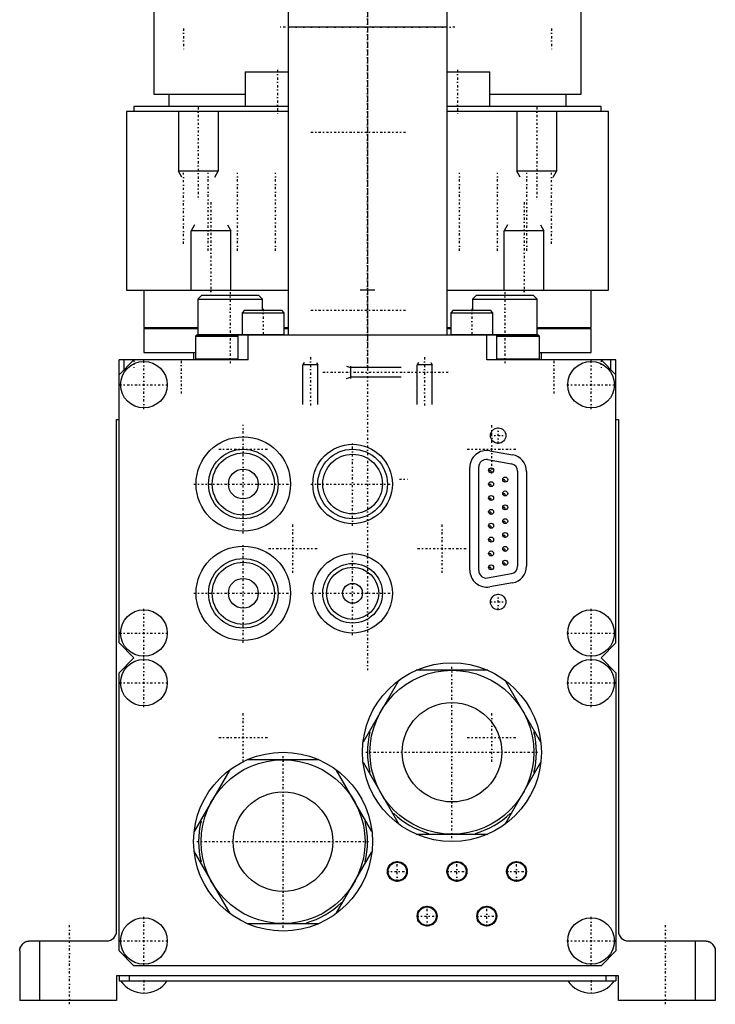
# Model space of a CAD drawing. Extents: x -70 to 70, y -1 to 583.
# Tile 1 of 2: x -70 to 70, y -1 to 197. Entities that reach past the tile are written whole.
import ezdxf

# ---------------------------------------------------------------- set-up
doc = ezdxf.new("R2010")
doc.units = 0
doc.linetypes.add('CENTER', pattern=[1.5, 0.45, -0.5, 0.05, -0.5])
for name, color, linetype in [('AM_0', 7, 'CONTINUOUS'), ('AM_10', 7, 'CONTINUOUS'), ('AM_7', 7, 'CENTER')]:
    doc.layers.add(name, color=color, linetype=linetype)

msp = doc.modelspace()

# ---------------------------------------------------------------- linework, layer by layer
at = {"layer": 'AM_0', "color": 7, "linetype": 'CONTINUOUS'}
for p, q in [((-16, 394.2), (-16, 134)), ((16, 394.2), (16, 134)), ((-43, 201.5), (-43, 182.5)), ((43, 182.5), (43, 201.5)), ((16, 196), (-16, 196)), ((-24.63, 187), (-24.63, 180)), ((-24.63, 187), (-16, 187)), ((16, 187), (24.63, 187)), ((24.63, 180), (24.63, 187)), ((-43, 182.5), (-24.63, 182.5)), ((-40, 182.5), (-40, 180)), ((24.63, 182.5), (43, 182.5)), ((40, 180), (40, 182.5)), ((-48.5, 179), (-48.5, 143)), ((-16.02, 179), (-48.5, 179)), ((-47, 180), (-47, 179)), ((-16.02, 180), (-47, 180)), ((47, 180), (16.02, 180)), ((48.5, 179), (16.02, 179)), ((47, 179), (47, 180)), ((48.5, 143), (48.5, 179)), ((-48.5, 143), (-16.01, 143)), ((-45, 143), (-45, 135.5)), ((1.5, 143), (-1.5, 143)), ((16.01, 143), (48.5, 143)), ((45, 135.5), (45, 143)), ((-33.32, 142), (-34.12, 141.2)), ((-34.12, 141.2), (-34.12, 134.1)), ((-34.12, 141.2), (-21.12, 141.2)), ((-33.32, 142), (-21.92, 142)), ((-21.12, 141.2), (-21.92, 142)), ((-21.12, 139), (-21.12, 141.2)), ((21.92, 142), (21.12, 141.2)), ((21.12, 141.2), (21.12, 139)), ((21.12, 141.2), (34.12, 141.2)), ((21.92, 142), (33.32, 142)), ((34.12, 141.2), (33.32, 142)), ((34.12, 134.1), (34.12, 141.2)), ((-24.75, 139), (-25.25, 138.5)), ((-24.75, 139), (-17.25, 139)), ((-16.75, 138.5), (-17.25, 139)), ((17.25, 139), (16.75, 138.5)), ((17.25, 139), (24.75, 139)), ((25.25, 138.5), (24.75, 139)), ((-25.25, 138.5), (-25.25, 134.1)), ((-25.25, 138.5), (-16.75, 138.5)), ((-16.75, 134.1), (-16.75, 138.5)), ((16.75, 138.5), (16.75, 134.1)), ((16.75, 138.5), (25.25, 138.5)), ((25.25, 134.1), (25.25, 138.5)), ((-45, 135.5), (-34.12, 135.5)), ((-45, 135.3), (-45, 130.5)), ((-45, 135.3), (-34.12, 135.3)), ((-41, 135.5), (-41, 135.3)), ((-16.76, 135.5), (-16.02, 135.5)), ((-16.76, 135.3), (-16.02, 135.3)), ((16.02, 135.5), (16.76, 135.5)), ((16.02, 135.3), (16.76, 135.3)), ((34.12, 135.5), (45, 135.5)), ((34.12, 135.3), (45, 135.3)), ((41, 135.3), (41, 135.5)), ((45, 130.5), (45, 135.3)), ((-34.42, 134), (-34.62, 133.8)), ((-34.62, 133.8), (-34.62, 129.2)), ((-34.62, 133.8), (-26, 133.8)), ((34.42, 134), (-34.42, 134)), ((-34.12, 134.1), (-34.02, 134)), ((-34.12, 134.1), (-16.75, 134.1)), ((-26, 129), (-26, 134)), ((-24, 129), (-24, 134)), ((16.75, 134.1), (34.12, 134.1)), ((24, 129), (24, 134)), ((26, 129), (26, 134)), ((26, 133.8), (34.62, 133.8)), ((34.02, 134), (34.12, 134.1)), ((34.62, 133.8), (34.42, 134)), ((34.62, 129.2), (34.62, 133.8)), ((-50, 72), (-50, 129)), ((-50, 126), (-47, 129)), ((-24, 129), (-50, 129)), ((-49, 127), (-49, 129)), ((-45, 130.5), (-34.63, 130.5)), ((-35, 130.5), (-35, 129)), ((-34.62, 129.2), (-34.42, 129)), ((-34.62, 129.2), (-26, 129.2)), ((50, 129), (24, 129)), ((26, 129.2), (34.62, 129.2)), ((34.42, 129), (34.62, 129.2)), ((34.63, 130.5), (45, 130.5)), ((35, 129), (35, 130.5)), ((47, 129), (50, 126)), ((49, 127), (49, 129)), ((50, 72), (50, 129)), ((-50.5, 14), (-50.5, 117)), ((-50.5, 117), (-50, 117)), ((50, 117), (50.5, 117)), ((50.5, 117), (50.5, 14)), ((24.59, 110.7), (29.19, 109.89)), ((20.6, 86.65), (20.6, 107.35)), ((22.4, 86.56), (22.4, 107.43)), ((24.16, 108.91), (28.96, 108.08)), ((30.2, 106.6), (30.2, 87.43)), ((32, 106.54), (32, 87.46)), ((28.97, 85.95), (24.17, 85.08)), ((29.19, 84.11), (24.59, 83.3)), ((-47, 69), (-50, 72)), ((50, 72), (47, 69)), ((-50, 66), (-47, 69)), ((47, 69), (50, 66)), ((-50, 10), (-50, 66)), ((24.19, 66.5), (9.81, 66.5)), ((50, 66), (50, 10)), ((6.31, 64.48), (-0.89, 52.02)), ((34.89, 52.02), (27.69, 64.48)), ((-9.81, 48.5), (-24.19, 48.5)), ((-0.89, 47.98), (6.31, 35.52)), ((27.69, 35.52), (34.89, 47.98)), ((-27.69, 46.48), (-34.89, 34.02)), ((0.89, 34.02), (-6.31, 46.48)), ((9.81, 33.5), (24.19, 33.5)), ((-34.89, 29.98), (-27.69, 17.52)), ((-6.31, 17.52), (0.89, 29.98)), ((-24.19, 15.5), (-9.81, 15.5)), ((-68, 12), (-52.5, 12)), ((-66, 12), (-66, 0)), ((52.5, 12), (68, 12)), ((66, 0), (66, 12)), ((-70, 10), (-70, 0)), ((-47, 7), (-50, 10)), ((50, 10), (47, 7)), ((70, 10), (70, 0)), ((47, 7), (-47, 7)), ((50.5, 5), (-50.5, 5)), ((-50.5, 5), (-50.5, 0)), ((-50, 5), (-50, 4)), ((-50, 4), (50, 4)), ((-48, 5), (-48, 4)), ((48, 5), (48, 4)), ((50, 5), (50, 4)), ((50.5, 0), (50.5, 5)), ((-50.5, 0), (-70, 0)), ((70, 0), (50.5, 0))]:
    msp.add_line(p, q, dxfattribs=at)
for points in [[(-70, 10, 0), (-70, 10.07, 0), (-69.99, 10.23, 0), (-69.96, 10.38, 0), (-69.95, 10.45, 0), (-69.93, 10.53, 0), (-69.88, 10.68, 0), (-69.82, 10.83, 0), (-69.75, 10.97, 0), (-69.66, 11.12, 0), (-69.56, 11.25, 0), (-69.51, 11.32, 0), (-69.45, 11.38, 0), (-69.32, 11.5, 0), (-69.18, 11.61, 0), (-69.03, 11.71, 0), (-68.87, 11.8, 0), (-68.7, 11.87, 0), (-68.61, 11.91, 0), (-68.51, 11.93, 0), (-68.32, 11.97, 0), (-68.2, 11.99, 0), (-68.16, 11.99, 0), (-68.13, 12, 0), (-68.11, 12, 0), (-68.09, 12, 0), (-68.05, 12, 0), (-68.02, 12, 0), (-68, 12, 0)], [(68, 12, 0), (68.02, 12, 0), (68.05, 12, 0), (68.09, 12, 0), (68.11, 12, 0), (68.13, 12, 0), (68.16, 11.99, 0), (68.2, 11.99, 0), (68.32, 11.97, 0), (68.51, 11.93, 0), (68.61, 11.91, 0), (68.7, 11.87, 0), (68.87, 11.8, 0), (69.03, 11.71, 0), (69.18, 11.61, 0), (69.32, 11.5, 0), (69.45, 11.38, 0), (69.51, 11.32, 0), (69.56, 11.25, 0), (69.66, 11.12, 0), (69.75, 10.97, 0), (69.82, 10.83, 0), (69.88, 10.68, 0), (69.93, 10.53, 0), (69.95, 10.45, 0), (69.96, 10.38, 0), (69.99, 10.23, 0), (70, 10.07, 0), (70, 10, 0)], [(68, 12, 0), (68.04, 12, 0), (68.11, 12, 0), (68.19, 11.99, 0), (68.23, 11.99, 0), (68.27, 11.98, 0), (68.34, 11.97, 0), (68.42, 11.96, 0), (68.5, 11.94, 0), (68.58, 11.92, 0), (68.65, 11.89, 0), (68.69, 11.88, 0), (68.73, 11.86, 0), (68.8, 11.83, 0), (68.88, 11.8, 0), (68.95, 11.76, 0), (69.02, 11.72, 0), (69.09, 11.68, 0), (69.13, 11.65, 0), (69.16, 11.63, 0), (69.2, 11.6, 0), (69.21, 11.59, 0), (69.22, 11.58, 0), (69.23, 11.58, 0), (69.23, 11.58, 0), (69.24, 11.57, 0), (69.25, 11.56, 0), (69.26, 11.55, 0), (69.28, 11.54, 0), (69.29, 11.53, 0), (69.29, 11.53, 0), (69.3, 11.52, 0), (69.31, 11.51, 0), (69.32, 11.5, 0), (69.32, 11.5, 0)], [(-70, 10, 0), (-70, 10, 0), (-70, 10, 0), (-70, 10, 0), (-70, 10, 0), (-70, 10, 0), (-70, 10, 0), (-70, 10, 0), (-70, 10, 0), (-70, 10, 0), (-70, 10, 0), (-70, 10, 0), (-70, 10, 0), (-70, 10.01, 0), (-70, 10.01, 0), (-70, 10.01, 0), (-70, 10.01, 0), (-70, 10.01, 0), (-70, 10.01, 0), (-70, 10.01, 0), (-70, 10.01, 0), (-70, 10.02, 0), (-70, 10.02, 0), (-70, 10.02, 0), (-70, 10.02, 0), (-70, 10.02, 0), (-70, 10.02, 0), (-70, 10.02, 0), (-70, 10.03, 0), (-70, 10.03, 0), (-70, 10.03, 0), (-70, 10.03, 0), (-70, 10.04, 0), (-70, 10.04, 0), (-70, 10.04, 0), (-70, 10.04, 0), (-70, 10.05, 0), (-70, 10.05, 0), (-70, 10.05, 0), (-70, 10.06, 0), (-70, 10.06, 0), (-70, 10.06, 0), (-70, 10.06, 0), (-70, 10.07, 0), (-70, 10.07, 0), (-70, 10.07, 0), (-70, 10.08, 0), (-70, 10.08, 0), (-70, 10.08, 0), (-70, 10.09, 0), (-70, 10.09, 0), (-70, 10.09, 0), (-70, 10.1, 0), (-70, 10.1, 0), (-70, 10.11, 0), (-70, 10.11, 0), (-70, 10.11, 0), (-70, 10.12, 0), (-70, 10.12, 0), (-70, 10.13, 0), (-70, 10.13, 0), (-70, 10.13, 0), (-70, 10.14, 0), (-70, 10.14, 0), (-69.99, 10.15, 0), (-69.99, 10.15, 0), (-69.99, 10.15, 0), (-69.99, 10.16, 0), (-69.99, 10.16, 0), (-69.99, 10.16, 0), (-69.99, 10.17, 0), (-69.99, 10.17, 0), (-69.99, 10.18, 0), (-69.99, 10.18, 0), (-69.99, 10.19, 0), (-69.99, 10.19, 0), (-69.99, 10.2, 0), (-69.99, 10.2, 0), (-69.99, 10.21, 0), (-69.99, 10.21, 0), (-69.99, 10.22, 0), (-69.99, 10.22, 0), (-69.99, 10.23, 0), (-69.99, 10.23, 0), (-69.99, 10.24, 0), (-69.99, 10.24, 0), (-69.98, 10.25, 0), (-69.98, 10.25, 0), (-69.98, 10.26, 0), (-69.98, 10.27, 0), (-69.98, 10.27, 0), (-69.98, 10.27, 0), (-69.98, 10.28, 0), (-69.98, 10.29, 0), (-69.98, 10.29, 0), (-69.98, 10.3, 0), (-69.98, 10.31, 0), (-69.98, 10.31, 0), (-69.98, 10.31, 0), (-69.97, 10.32, 0), (-69.97, 10.33, 0), (-69.97, 10.34, 0), (-69.97, 10.34, 0), (-69.97, 10.35, 0), (-69.97, 10.35, 0), (-69.97, 10.36, 0), (-69.97, 10.36, 0), (-69.97, 10.37, 0), (-69.96, 10.37, 0), (-69.96, 10.38, 0), (-69.96, 10.38, 0), (-69.96, 10.39, 0), (-69.96, 10.4, 0), (-69.96, 10.4, 0), (-69.96, 10.41, 0), (-69.96, 10.41, 0), (-69.96, 10.42, 0), (-69.95, 10.43, 0), (-69.95, 10.43, 0), (-69.95, 10.44, 0), (-69.95, 10.44, 0), (-69.95, 10.45, 0), (-69.95, 10.46, 0), (-69.95, 10.46, 0), (-69.94, 10.47, 0), (-69.94, 10.48, 0), (-69.94, 10.48, 0), (-69.94, 10.48, 0), (-69.94, 10.49, 0), (-69.94, 10.5, 0), (-69.94, 10.5, 0)], [(-69.95, 10.44, 0), (-69.95, 10.45, 0), (-69.94, 10.47, 0), (-69.94, 10.49, 0), (-69.94, 10.5, 0)], [(-69.32, 11.5, 0), (-69.31, 11.51, 0), (-69.29, 11.53, 0), (-69.27, 11.55, 0), (-69.26, 11.56, 0), (-69.25, 11.56, 0), (-69.22, 11.58, 0), (-69.2, 11.6, 0), (-69.18, 11.62, 0), (-69.16, 11.63, 0), (-69.13, 11.65, 0), (-69.12, 11.66, 0), (-69.11, 11.66, 0), (-69.09, 11.68, 0), (-69.06, 11.7, 0), (-69.04, 11.71, 0), (-69.01, 11.72, 0), (-68.99, 11.74, 0), (-68.98, 11.75, 0), (-68.96, 11.75, 0), (-68.94, 11.77, 0), (-68.91, 11.78, 0), (-68.9, 11.79, 0)], [(69.94, 10.5, 0), (69.94, 10.49, 0), (69.94, 10.47, 0), (69.95, 10.45, 0), (69.95, 10.44, 0)]]:
    msp.add_polyline3d(points, dxfattribs=at)
for centre, radius in [((-45, 124), 4.68), ((45, 124), 4.68), ((26.3, 113.75), 1.55), ((-25, 104), 9.5), ((-3, 104), 8), ((-25, 104), 7), ((-25, 104), 6.25), ((-3, 104), 7), ((-3, 104), 6), ((24.88, 106.76), 0.5), ((-25, 104), 3), ((27.72, 104.89), 0.5), ((24.88, 103.97), 0.5), ((24.88, 101.18), 0.5), ((27.72, 102.1), 0.5), ((27.72, 99.31), 0.5), ((24.88, 98.39), 0.5), ((24.88, 95.6), 0.5), ((27.72, 96.52), 0.5), ((24.88, 92.81), 0.5), ((27.72, 93.73), 0.5), ((-25, 82), 9.5), ((27.72, 90.94), 0.5), ((-3, 82), 8), ((24.88, 90.02), 0.5), ((-25, 82), 7), ((-25, 82), 6.25), ((-3, 82), 6), ((-3, 82), 5.25), ((24.88, 87.23), 0.5), ((27.72, 88.15), 0.5), ((-25, 82), 3), ((-3, 82), 2), ((26.3, 80.25), 1.55), ((-45, 74), 4.68), ((45, 74), 4.68), ((-45, 64), 4.68), ((17, 50), 18), ((45, 64), 4.68), ((17, 50), 16.5), ((17, 50), 10.01), ((-17, 32), 18), ((-17, 32), 16.5), ((-17, 32), 10.01), ((6, 26), 2), ((6, 26), 1.85), ((18, 26), 2), ((18, 26), 1.85), ((30, 26), 2), ((30, 26), 1.85), ((12, 17), 2), ((12, 17), 1.85), ((24, 17), 2), ((24, 17), 1.85), ((-45, 12), 4.68), ((45, 12), 4.68)]:
    msp.add_circle(centre, radius, dxfattribs=at)
for centre, radius, start, end in [((-25.15, 134.1), 0.1, 180, 270), ((-16.85, 134.1), 0.1, 270, 0), ((16.85, 134.1), 0.1, 180, 270), ((25.15, 134.1), 0.1, 270, 0), ((24, 107.35), 3.4, 80.0008, 180), ((28.6, 106.54), 3.4, 0, 80.0008), ((23.9, 107.43), 1.5, 80.1896, 180), ((28.7, 106.6), 1.5, 0, 80.1896), ((28.7, 87.43), 1.5, 280.2733, 0), ((28.6, 87.46), 3.4, 279.9992, 0), ((24, 86.65), 3.4, 180, 279.9992), ((23.9, 86.56), 1.5, 180, 280.2733), ((17, 50), 17, 166.0694, 193.9306), ((17, 50), 17, 346.0694, 13.9306), ((17, 50), 17, 226.0694, 253.9306), ((17, 50), 17, 286.0694, 313.9306), ((-17, 32), 17, 166.0694, 193.9306), ((-17, 32), 17, 346.0694, 13.9306), ((-17, 32), 17, 286.0694, 313.9306), ((-52.5, 14), 2, 270, 0), ((52.5, 14), 2, 180, 270), ((-68, 10), 2, 131.4096, 165.5225), ((68, 10), 2, 14.4775, 48.5904), ((-45, 7.17), 5.67, 213.9924, 326.0076), ((45, 7.17), 5.67, 213.9924, 326.0076)]:
    msp.add_arc(centre, radius, start, end, dxfattribs=at)
at = {"layer": 'AM_10', "color": 7, "linetype": 'CONTINUOUS'}
for p, q in [((-38.07, 179), (-38.07, 167)), ((-30.07, 179), (-30.07, 167)), ((30.07, 179), (30.07, 167)), ((38.07, 179), (38.07, 167)), ((-30.07, 167), (-38.07, 167)), ((-37.39, 165.8), (-38.07, 167)), ((-30.74, 165.8), (-30.07, 167)), ((38.07, 167), (30.07, 167)), ((30.74, 165.8), (30.07, 167)), ((37.39, 165.8), (38.07, 167)), ((-34.82, 156.2), (-35.5, 155)), ((-27.5, 155), (-35.5, 155)), ((-35.5, 143), (-35.5, 155)), ((-28.18, 156.2), (-27.5, 155)), ((-27.5, 143), (-27.5, 155)), ((28.18, 156.2), (27.5, 155)), ((35.5, 155), (27.5, 155)), ((27.5, 143), (27.5, 155)), ((34.82, 156.2), (35.5, 155)), ((35.5, 143), (35.5, 155)), ((-12.73, 128.47), (-13, 128)), ((-10, 128), (-13, 128)), ((-13, 120), (-13, 128)), ((-10.27, 128.47), (-10, 128)), ((-10, 120), (-10, 128)), ((-4.25, 127.75), (-3.4, 127.47)), ((-3.4, 127.75), (-3.4, 125.25)), ((6.75, 127.47), (-3.4, 127.47)), ((10.27, 128.47), (10, 128)), ((13, 128), (10, 128)), ((10, 120), (10, 128)), ((12.73, 128.47), (13, 128)), ((13, 120), (13, 128)), ((-4.25, 125.25), (-3.4, 125.53)), ((6.75, 125.53), (-3.4, 125.53))]:
    msp.add_line(p, q, dxfattribs=at)
at = {"layer": 'AM_7', "color": 4, "linetype": 'CENTER'}
for p, q in [((0, 582.98), (0, 66.53)), ((0, 454.2), (0, 146)), ((0, 199.1), (0, 127.65)), ((-37, 195.7), (-37, 191.3)), ((17.6, 196), (-17.6, 196)), ((37, 195.7), (37, 191.3)), ((-18.13, 187.4), (-18.13, 178.6)), ((18.13, 187.4), (18.13, 178.6)), ((0, 185.04), (0, 134.6)), ((0, 181.53), (0, 155.76)), ((-34.07, 179.85), (-34.07, 161.24)), ((34.07, 179.85), (34.07, 161.24)), ((-11.38, 174.86), (7.87, 174.86)), ((-37, 152.35), (-37, 166.65)), ((-32.04, 150.96), (-32.04, 166.65)), ((-26.16, 150.96), (-26.16, 166.65)), ((-18.5, 150.96), (-18.5, 166.65)), ((18.5, 150.96), (18.5, 166.65)), ((26.16, 150.96), (26.16, 166.65)), ((32.04, 150.96), (32.04, 166.65)), ((37, 152.35), (37, 166.65)), ((-31.5, 160.76), (-31.5, 142.15)), ((31.5, 160.76), (31.5, 142.15)), ((0, 158.1), (0, 132.33)), ((-27.62, 142.65), (-27.62, 128.35)), ((27.62, 142.65), (27.62, 128.35)), ((-21, 139.25), (-21, 133.75)), ((-11.38, 139), (7.87, 139)), ((21, 139.25), (21, 133.75)), ((-47, 129.07), (-47, 127.42)), ((-45, 119.09), (-45, 128.91)), ((-11.5, 129.53), (-11.5, 119.55)), ((11.5, 129.53), (11.5, 119.55)), ((45, 119.09), (45, 128.91)), ((47, 129.07), (47, 127.42)), ((-37.5, 128.8), (-37.5, 122.2)), ((37.5, 128.8), (37.5, 122.2)), ((-9, 126.5), (16.75, 126.5)), ((-49.91, 124), (-40.09, 124)), ((40.09, 124), (49.91, 124)), ((-25, 94.03), (-25, 115.91)), ((25, 106.09), (25, 115.91)), ((26.3, 112.12), (26.3, 115.38)), ((24.67, 113.75), (27.93, 113.75)), ((-3, 95.6), (-3, 112.4)), ((-29.91, 111), (-20.09, 111)), ((20.09, 111), (29.91, 111)), ((24.88, 106.23), (24.88, 107.28)), ((24.36, 106.76), (25.41, 106.76)), ((27.72, 104.36), (27.72, 105.42)), ((-34.98, 104), (-15.03, 104)), ((-11.4, 104), (5.4, 104)), ((6.42, 105), (8.07, 105)), ((24.36, 103.97), (25.41, 103.97)), ((24.88, 103.44), (24.88, 104.5)), ((27.2, 104.89), (28.25, 104.89)), ((24.36, 101.18), (25.41, 101.18)), ((24.88, 100.66), (24.88, 101.7)), ((27.2, 102.1), (28.25, 102.1)), ((27.72, 101.58), (27.72, 102.62)), ((27.2, 99.31), (28.25, 99.31)), ((27.72, 98.78), (27.72, 99.84)), ((24.36, 98.39), (25.41, 98.39)), ((24.88, 97.86), (24.88, 98.92)), ((-15, 86.09), (-15, 95.91)), ((15, 86.09), (15, 95.91)), ((24.36, 95.6), (25.41, 95.6)), ((24.88, 95.08), (24.88, 96.13)), ((27.2, 96.52), (28.25, 96.52)), ((27.72, 95.99), (27.72, 97.05)), ((24.88, 92.28), (24.88, 93.34)), ((27.2, 93.73), (28.25, 93.73)), ((27.72, 93.2), (27.72, 94.26)), ((-25, 72.03), (-25, 91.97)), ((24.36, 92.81), (25.41, 92.81)), ((27.72, 90.41), (27.72, 91.47)), ((-19.91, 91), (-10.09, 91)), ((-3, 73.6), (-3, 90.4)), ((10.09, 91), (19.91, 91)), ((24.36, 90.02), (25.41, 90.02)), ((24.88, 89.5), (24.88, 90.55)), ((27.2, 90.94), (28.25, 90.94)), ((24.36, 87.23), (25.41, 87.23)), ((24.88, 86.7), (24.88, 87.76)), ((27.2, 88.15), (28.25, 88.15)), ((27.72, 87.62), (27.72, 88.68)), ((-34.98, 82), (-15.03, 82)), ((-11.4, 82), (5.4, 82)), ((26.3, 78.62), (26.3, 81.88)), ((24.67, 80.25), (27.93, 80.25)), ((-45, 69.09), (-45, 78.91)), ((45, 69.09), (45, 78.91)), ((-49.91, 74), (-40.09, 74)), ((40.09, 74), (49.91, 74)), ((-45, 59.09), (-45, 68.91)), ((45, 59.09), (45, 68.91)), ((17, 32.67), (17, 67.33)), ((-49.91, 64), (-40.09, 64)), ((40.09, 64), (49.91, 64)), ((-25, 48.09), (-25, 57.91)), ((25, 48.09), (25, 57.91)), ((-29.91, 53), (-20.09, 53)), ((20.09, 53), (29.91, 53)), ((-0.32, 50), (34.33, 50)), ((-17, 14.68), (-17, 49.33)), ((-34.33, 32), (0.33, 32)), ((6, 23.9), (6, 28.1)), ((18, 23.9), (18, 28.1)), ((30, 23.9), (30, 28.1)), ((3.9, 26), (8.1, 26)), ((15.9, 26), (20.1, 26)), ((27.9, 26), (32.1, 26)), ((12, 14.9), (12, 19.1)), ((24, 14.9), (24, 19.1)), ((-45, 7.09), (-45, 16.91)), ((9.9, 17), (14.1, 17)), ((21.9, 17), (26.1, 17)), ((45, 7.09), (45, 16.91)), ((-60, -0.75), (-60, 15.75)), ((60, -0.75), (60, 15.75)), ((-49.91, 12), (-40.09, 12)), ((40.09, 12), (49.91, 12)), ((-45, 4.12), (-45, 1.38)), ((45, 4.12), (45, 1.38))]:
    msp.add_line(p, q, dxfattribs=at)

doc.saveas('drawing.dxf')
